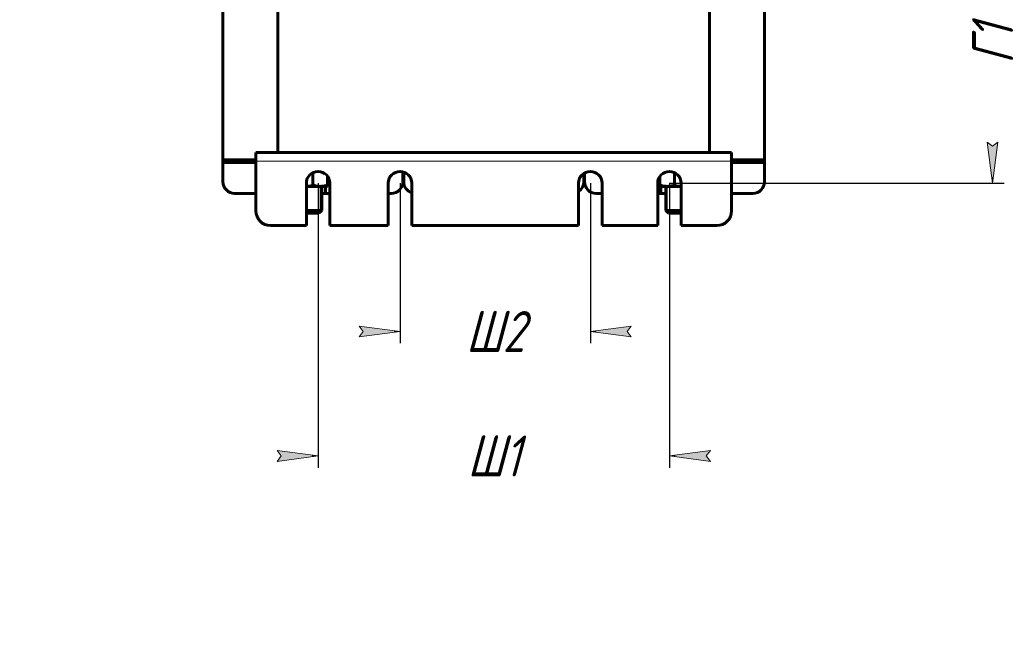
# Model space of a CAD drawing. Header units: millimetres. Extents: x 0 to 297, y 0 to 420.
# Tile 7 of 8: x 0 to 168, y 211 to 315. Entities that reach past the tile are written whole.
import ezdxf

# ---------------------------------------------------------------- set-up
doc = ezdxf.new("R2010")
doc.units = ezdxf.units.MM
doc.linetypes.add('K5LT_BASIC', pattern=[0])
doc.linetypes.add('K5LT_THIN', pattern=[0])
doc.layers.add('Системный слой', color=7, linetype='Continuous')
doc.styles.add('KDIMTEXTSTYLE', font='GOST_AU.SHX', dxfattribs={"width": 0.96, "oblique": 15, "height": 5})
doc.dimstyles.new('KDIMSTYLE (0.50)', dxfattribs={"dimtxt": 5, "dimasz": 1, "dimexe": 2, "dimexo": 0, "dimgap": 1, "dimtad": 1, "dimlfac": 2, "dimtxsty": 'KDIMTEXTSTYLE', "dimsah": 1, "dimcen": 0, "dimdle": 1, "dimadec": 0, "dimazin": 0, "dimtfac": 0.667, "dimtmove": 0, "dimatfit": 3, "dimfxl": 1, "dimtvp": 1, "dimtolj": 1, "dimtzin": 0, "dimarcsym": 0})

# ---------------------------------------------------------------- blocks, each defined once
blk = doc.blocks.new('U91')
at = {"layer": 'Системный слой', "color": 150, "linetype": 'K5LT_BASIC', "lineweight": 60, "true_color": 0x0080ff}
for p, q in [((48.96, 286.89), (49.34, 286.93)), ((49.34, 286.93), (49.71, 287.01)), ((49.71, 287.01), (50.08, 287.11))]:
    blk.add_line(p, q, dxfattribs=at)
blk = doc.blocks.new('U92')
at = {"layer": 'Системный слой', "color": 150, "linetype": 'K5LT_BASIC', "lineweight": 60, "true_color": 0x0080ff}
for p, q in [((111.83, 287.11), (112.2, 287.01)), ((112.2, 287.01), (112.58, 286.93)), ((112.58, 286.93), (112.96, 286.89))]:
    blk.add_line(p, q, dxfattribs=at)
blk = doc.blocks.new('KDIMARROW_01')
at = {"layer": 'Системный слой'}
blk.add_hatch(color=0, dxfattribs=at).paths.add_polyline_path([(0, 0), (-7, 0.92), (-6.3, 0), (-7, -0.92)])
at = {"layer": 'Системный слой', "color": 0, "linetype": 'K5LT_THIN', "lineweight": 18}
for p, q in [((-6.3, 0), (-7, 0.92)), ((-7, 0.92), (0, 0)), ((0, 0), (-7, -0.92)), ((-7, -0.92), (-6.3, 0)), ((0, 0), (-1, 0))]:
    blk.add_line(p, q, dxfattribs=at)

msp = doc.modelspace()

# ---------------------------------------------------------------- linework, layer by layer
at = {"layer": 'Системный слой', "color": 150, "linetype": 'K5LT_BASIC', "lineweight": 60, "true_color": 0x0080ff}
for p, q in [((34.7086, 330.9414), (34.7086, 291.4414)), ((44.0836, 292.6914), (44.0836, 329.6914)), ((117.8336, 292.6914), (117.8336, 329.6914)), ((127.2086, 291.4414), (127.2086, 330.9414)), ((40.3336, 292.6914), (121.5836, 292.6914)), ((40.3336, 291.1914), (40.3336, 292.6914)), ((44.0836, 292.6914), (117.8336, 292.6914)), ((121.5836, 292.6914), (121.5836, 291.1914)), ((34.7086, 291.4414), (34.7086, 290.9414)), ((34.7086, 291.4414), (36.5746, 291.4414)), ((34.7086, 290.9414), (34.7086, 287.6914)), ((36.5746, 290.9414), (34.7086, 290.9414)), ((40.3336, 291.4414), (36.5746, 291.4414)), ((36.5746, 291.4414), (36.5746, 290.9414)), ((36.5746, 290.9414), (40.3336, 290.9414)), ((40.3336, 282.6914), (40.3336, 291.1914)), ((125.3426, 291.4414), (121.5836, 291.4414)), ((121.5836, 291.1914), (121.5836, 282.6914)), ((121.5836, 290.9414), (125.3426, 290.9414)), ((125.3426, 290.9414), (125.3426, 291.4414)), ((125.3426, 291.4414), (127.2086, 291.4414)), ((127.2086, 290.9414), (125.3426, 290.9414)), ((127.2086, 290.9414), (127.2086, 291.4414)), ((127.2086, 287.6914), (127.2086, 290.9414)), ((50.0836, 289.2398), (50.0836, 287.1146)), ((50.5003, 289.3881), (50.4729, 289.3815)), ((65.4586, 287.6914), (65.4586, 289.3778)), ((65.5836, 289.3412), (65.5836, 287.6914)), ((111.8336, 289.2398), (111.8336, 287.1146)), ((52.5836, 288.6073), (52.5836, 287.1146)), ((96.3336, 287.6914), (96.3336, 289.095)), ((96.4586, 289.1734), (96.4586, 287.6914)), ((109.3336, 288.6073), (109.3336, 287.1146)), ((48.9586, 287.4414), (48.9586, 280.1914)), ((48.9586, 286.8914), (51.3336, 286.8914)), ((51.3336, 286.8914), (52.5836, 286.8914)), ((51.5836, 286.8914), (51.5836, 282.7914)), ((52.2086, 286.8914), (52.2086, 285.6914)), ((52.5836, 287.1146), (52.5836, 286.8914)), ((52.9586, 280.1914), (52.9586, 287.4414)), ((62.9586, 287.4414), (62.9586, 280.1914)), ((66.9586, 280.1914), (66.9586, 287.4414)), ((95.4586, 287.4414), (95.4586, 280.1914)), ((99.4586, 280.1914), (99.4586, 287.4414)), ((108.9586, 287.4414), (108.9586, 280.1914)), ((109.3336, 286.8914), (109.3336, 287.1146)), ((109.3336, 286.8914), (110.5836, 286.8914)), ((109.5211, 285.6914), (109.5211, 286.8914)), ((110.3336, 286.8914), (110.3336, 282.7914)), ((110.5836, 286.8914), (112.9586, 286.8914)), ((112.9586, 280.1914), (112.9586, 287.4414)), ((36.7086, 285.6914), (40.3336, 285.6914)), ((51.5836, 285.6914), (52.2086, 285.6914)), ((52.2086, 285.6914), (52.9586, 285.6914)), ((62.9586, 285.6914), (63.4586, 285.6914)), ((98.4586, 285.6914), (99.4586, 285.6914)), ((108.9586, 285.6914), (109.5211, 285.6914)), ((109.5211, 285.6914), (110.3336, 285.6914)), ((121.5836, 285.6914), (125.2086, 285.6914)), ((51.5836, 282.7914), (48.9586, 282.7914)), ((51.5836, 282.7914), (51.0836, 282.2914)), ((112.9586, 282.7914), (110.3336, 282.7914)), ((110.3336, 282.7914), (110.8336, 282.2914)), ((48.9586, 282.4164), (49.0836, 282.2914)), ((51.0836, 282.2914), (49.0836, 282.2914)), ((112.8336, 282.2914), (110.8336, 282.2914)), ((112.9586, 282.4164), (112.8336, 282.2914)), ((48.9586, 280.1914), (42.8336, 280.1914)), ((62.9586, 280.1914), (52.9586, 280.1914)), ((95.4586, 280.1914), (66.9586, 280.1914)), ((108.9586, 280.1914), (99.4586, 280.1914)), ((119.0836, 280.1914), (112.9586, 280.1914))]:
    msp.add_line(p, q, dxfattribs=at)
at = {"layer": 'Системный слой', "color": 7, "linetype": 'K5LT_THIN', "lineweight": 18}
for p, q in [((121.5836, 291.1914), (40.3336, 291.1914)), ((51.313, 286.8914), (51.313, 282.7914)), ((110.6042, 286.8914), (110.6042, 282.7914)), ((51.313, 282.7914), (51.313, 282.5207)), ((110.6042, 282.7914), (110.6042, 282.5207))]:
    msp.add_line(p, q, dxfattribs=at)
at = {"layer": 'Системный слой', "color": 150, "linetype": 'K5LT_BASIC', "lineweight": 60, "true_color": 0x0080ff}
for centre, radius, start, end in [((50.9586, 287.4414), 2, 0, 180), ((64.9586, 287.4414), 2, 0, 180), ((97.4586, 287.4414), 2, 0, 180), ((110.9586, 287.4414), 2, 0, 180), ((36.7086, 287.6914), 2, 180, 270), ((63.4586, 287.6914), 2, 270, 0), ((67.5836, 287.6914), 2, 180, 251.790043), ((94.3336, 287.6914), 2, 304.228866, 0), ((98.4586, 287.6914), 2, 180, 270), ((125.2086, 287.6914), 2, 270, 0), ((42.8336, 282.6914), 2.5, 180, 270), ((119.0836, 282.6914), 2.5, 270, 0)]:
    msp.add_arc(centre, radius, start, end, dxfattribs=at)
for points, knots in [([(50.0836, 287.1146), (50.1727, 287.0849), (50.3166, 287.0408), (50.5192, 286.9889), (50.6853, 286.9534), (50.8414, 286.9271), (51.0162, 286.9051), (51.1773, 286.8935), (51.2938, 286.8914), (51.3336, 286.8914)], [0, 0, 0, 0, 2.19292398, 3.51825832, 4.90426476, 6.18464535, 7.24784718, 9.05858362, 10, 10, 10, 10]), ([(51.3336, 286.8914), (51.4103, 286.8914), (51.5583, 286.8966), (51.7838, 286.9198), (51.9796, 286.9526), (52.2499, 287.0115), (52.4408, 287.067), (52.5836, 287.1146)], [0, 0, 0, 0, 1.44740223, 2.79972062, 4.28007379, 5.18836903, 8, 8, 8, 8]), ([(109.3336, 287.1146), (109.4227, 287.0849), (109.5666, 287.0408), (109.7692, 286.9889), (109.9353, 286.9534), (110.0914, 286.9271), (110.2662, 286.9051), (110.4273, 286.8935), (110.5438, 286.8914), (110.5836, 286.8914)], [0, 0, 0, 0, 2.19292398, 3.51825832, 4.90426476, 6.18464535, 7.24784718, 9.05858362, 10, 10, 10, 10]), ([(110.5836, 286.8914), (110.6603, 286.8914), (110.8083, 286.8966), (111.0338, 286.9198), (111.2296, 286.9526), (111.4999, 287.0115), (111.6908, 287.067), (111.8336, 287.1146)], [0, 0, 0, 0, 1.44740223, 2.79972062, 4.28007379, 5.18836903, 8, 8, 8, 8])]:
    msp.add_open_spline(points, degree=3, knots=knots, dxfattribs=at)

# ---------------------------------------------------------------- block references
at = {"layer": 'Системный слой'}
for name in ['U91', 'U92']:
    msp.add_blockref(name, (0, 0), dxfattribs=at)

# ---------------------------------------------------------------- dimensions: what is measured, and where the dimension line sits
at = {"layer": 'Системный слой', "color": 7}
msp.add_linear_dim(base=(166.1586, 334.9414), p1=(110.9586, 287.4414), p2=(110.9586, 334.9414), angle=90, location=(166.1586, 311.1914), text='\\H7.0;\\W0.965;\\Q15;\\H7.0;\\W0.965;\\Q15;\\Q15;Г1', dimstyle='KDIMSTYLE (0.50)', override={"dimexo": 0, "dimblk1": 'KDIMARROW_01', "dimblk2": 'KDIMARROW_01', "dimse1": 0, "dimse2": 0, "dimclrt": 7, "dimtolj": 1}, dxfattribs=at).render()
for base, p1, p2, location, text in [((50.9586, 240.8399), (110.9586, 287.4414), (50.9586, 287.4414), (80.9586, 240.8399), '\\H7.0;\\W0.965;\\Q15;\\H7.0;\\W0.965;\\Q15;\\Q15;Ш1'), ((64.9586, 262.0942), (97.4586, 287.4414), (64.9586, 287.4414), (81.2086, 262.0942), '\\H7.0;\\W0.965;\\Q15;\\H7.0;\\W0.965;\\Q15;\\Q15;Ш2')]:
    msp.add_linear_dim(base=base, p1=p1, p2=p2, location=location, text=text, dimstyle='KDIMSTYLE (0.50)', override={"dimexo": 0, "dimblk1": 'KDIMARROW_01', "dimblk2": 'KDIMARROW_01', "dimse1": 0, "dimse2": 0, "dimclrt": 7, "dimtolj": 1}, dxfattribs=at).render()

doc.saveas('drawing.dxf')
